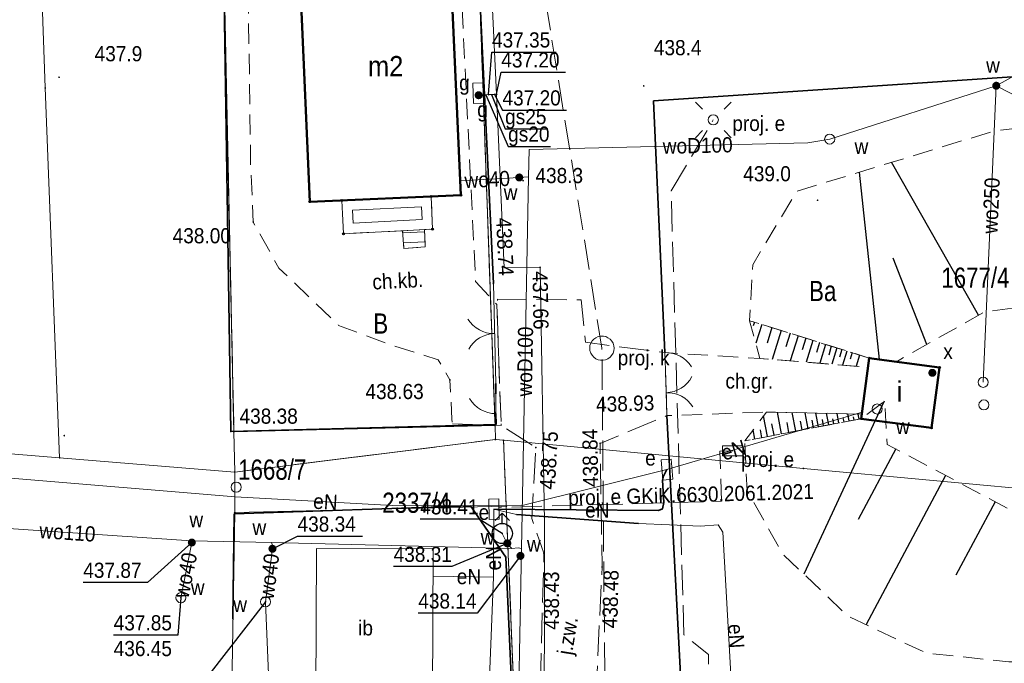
# Model space of a CAD drawing. Header units: metres. Extents: x 7417884 to 7418420, y 5565806 to 5566270.
# Tile 10 of 43: x 7417909 to 7417958, y 5566208 to 5566239. Entities that reach past the tile are written whole.
import ezdxf
from ezdxf.enums import TextEntityAlignment as Align

# ---------------------------------------------------------------- set-up
doc = ezdxf.new("R2010")
doc.units = ezdxf.units.M
for name, pattern in [('1.0_0.5', [1.5, 1, -0.5]), ('1.5_0.5', [2, 1.5, -0.5]), ('219-500', [0]), ('egkk-500', [0]), ('otob_500', [0]), ('otof_500', [0])]:
    doc.linetypes.add(name, pattern=pattern)
for name, color, linetype in [('000 Inne (niezydentyfikowane)', 7, 'Continuous'), ('203-punkt graniczny', 7, 'Continuous'), ('210-oznaczenie konturu użytku gruntowego', 7, 'Continuous'), ('211-numer działki ewidencyjnej', 7, 'Continuous'), ('217-kontur klasyfikacyjny', 7, 'Continuous'), ('218-kontur użytku gruntowego', 7, 'Continuous'), ('219-działka ewidencyjna', 7, 'Continuous'), ('312-budynek ewidencyjny', 7, 'Continuous'), ('312-oznaczenie budynku ewidencyjnego-Atr117', 7, 'Continuous'), ('brama', 7, 'Continuous'), ('chodnik', 7, 'Continuous'), ('chodnik-Atr17', 7, 'Continuous'), ('furtka', 7, 'Continuous'), ('hydrant', 7, 'Continuous'), ('inna budowla', 7, 'Continuous'), ('inna budowla-Atr17', 7, 'Continuous'), ('jezdnia', 7, 'Continuous'), ('jezdnia-Atr17', 7, 'Continuous'), ('komora podziemna - ob. projektowany', 7, 'Continuous'), ('komora podziemna - ob. projektowany-Atr17', 7, 'Continuous'), ('latarnia - ob. projektowany', 7, 'Continuous'), ('latarnia - ob. projektowany-Atr17', 7, 'Continuous'), ('obudowa ochronna przewodu', 7, 'Continuous'), ('ogrodzenie trwałe', 7, 'Continuous'), ('pikieta naturalna', 7, 'Continuous'), ('pikieta naturalna-Atr2', 7, 'Continuous'), ('pikieta sztuczna', 7, 'Continuous'), ('pikieta sztuczna-Atr2', 7, 'Continuous'), ('przewód elektroenergetyczny podziemny', 7, 'Continuous'), ('przewód elektroenergetyczny podziemny - ob. projektowany', 7, 'Continuous'), ('przewód elektroenergetyczny podziemny - ob. projektowany-Atr1', 7, 'Continuous'), ('przewód elektroenergetyczny podziemny-Atr1', 7, 'Continuous'), ('przewód gazowy', 7, 'Continuous'), ('przewód gazowy-Atr1', 7, 'Continuous'), ('przewód kanalizacyjny - ob. projektowany', 7, 'Continuous'), ('przewód wodociągowy', 7, 'Continuous'), ('przewód wodociągowy-Atr1', 7, 'Continuous'), ('Punkt budynku', 7, 'Continuous'), ('rzędna', 7, 'Continuous'), ('rzędna-Atr2', 7, 'Continuous'), ('rzędna-Atr3', 7, 'Continuous'), ('schody w ciągu komunikacyjnym', 7, 'Continuous'), ('skarpa nieumocniona', 7, 'Continuous'), ('szafa elektroenergetyczna lub kontener', 7, 'Continuous'), ('szafa elektroenergetyczna lub kontener - ob. projektowany', 7, 'Continuous'), ('szafa elektroenergetyczna lub kontener - ob. projektowany-Atr17', 7, 'Continuous'), ('szafa elektroenergetyczna lub kontener-Atr17', 7, 'Continuous'), ('szafa gazowa lub kontener', 7, 'Continuous'), ('szafa gazowa lub kontener-Atr17', 7, 'Continuous'), ('słup przewodów napowietrznych', 7, 'Continuous'), ('taras', 7, 'Continuous'), ('urządzenie techniczne sieci niezidentyfikowanej', 7, 'Continuous'), ('urządzenie techniczne sieci niezidentyfikowanej-Atr17', 7, 'Continuous'), ('właz do komory lub kanału - okrągły', 7, 'Continuous'), ('właz do komory lub kanału - okrągły-Atr17', 7, 'Continuous'), ('zasuwa lub zawór', 7, 'Continuous'), ('zasuwa lub zawór-Atr17', 7, 'Continuous')]:
    doc.layers.add(name, color=color, linetype=linetype)
doc.styles.get("Standard").update_dxf_attribs({"font": 'arial.ttf'})
doc.linetypes.add('902-500', pattern='A,3.75,0,[1,ksztalty.shx,S=0.5,R=0,X=0,Y=0],3.75', length=7.5)

# ---------------------------------------------------------------- blocks, each defined once
blk = doc.blocks.new('PUNKTBUD')
at = {"color": 0}
blk.add_circle((0, 0), 0.045, dxfattribs=at)
blk = doc.blocks.new('203')
at = {"linetype": 'Continuous', "lineweight": 0}
h = blk.add_hatch(color=0, dxfattribs=at)
edge = h.paths.add_edge_path()
edge.add_arc((0, 0), 0.045, 0, 360)
blk = doc.blocks.new('OK02')
at = {"color": 0, "linetype": 'Continuous', "lineweight": 0}
for centre, start, end in [((-1.5, 0), 0, 60), ((1.5, 0), 120, 180)]:
    blk.add_arc(centre, 1.5, start, end, dxfattribs=at)
blk = doc.blocks.new('PW01')
at = {"linetype": 'Continuous', "lineweight": 13}
h = blk.add_hatch(color=0, dxfattribs=at)
edge = h.paths.add_edge_path()
edge.add_arc((0, 0), 0.045, 0, 360)
blk = doc.blocks.new('US25')
at = {"linetype": 'Continuous', "lineweight": 0}
h = blk.add_hatch(color=0, dxfattribs=at)
edge = h.paths.add_edge_path()
edge.add_arc((0, 0), 0.2, 0, 360)
blk = doc.blocks.new('US22')
at = {"color": 0, "linetype": 'Continuous', "lineweight": 13}
blk.add_circle((0, 0), 0.25, dxfattribs=at)
blk = doc.blocks.new('US20')
at = {"color": 0, "linetype": 'Continuous', "lineweight": 13}
for p, q in [((-0.5, -0.25), (-0.5, 0.25)), ((-0.5, 0.25), (0.5, 0.25)), ((0.5, -0.25), (0.5, 0.25)), ((-0.5, -0.25), (0.5, -0.25))]:
    blk.add_line(p, q, dxfattribs=at)
blk = doc.blocks.new('US15')
at = {"color": 0, "linetype": 'Continuous', "lineweight": 13}
blk.add_circle((0, 0), 0.25, dxfattribs=at)
blk = doc.blocks.new('SUWH')
at = {"color": 0, "linetype": 'Continuous'}
for p in [(-0.354, 0.646), (0, 0.5), (0.354, 0.646)]:
    blk.add_line(p, (0, 1), dxfattribs=at)
blk.add_circle((0, 0), 0.5, dxfattribs=at)
blk = doc.blocks.new('OK04')
at = {"color": 0, "linetype": 'Continuous', "lineweight": 0}
blk.add_arc((1.5, 0.001), 1.5, 120, 180, dxfattribs=at)
blk = doc.blocks.new('US18')
at = {"color": 0, "linetype": 'Continuous', "lineweight": 13}
for p, q in [((-0.5, -0.25), (-0.5, 0.25)), ((-0.5, 0.25), (0.5, 0.25)), ((0.5, -0.25), (0.5, 0.25)), ((-0.5, -0.25), (0.5, -0.25))]:
    blk.add_line(p, q, dxfattribs=at)
blk = doc.blocks.new('SM01')
at = {"color": 0, "linetype": 'Continuous', "lineweight": 13}
for p, q in [((-0.53, 0.531), (-0.883, 0.884)), ((0.531, 0.531), (0.884, 0.884)), ((-0.53, -0.53), (-0.883, -0.883)), ((0.531, -0.53), (0.884, -0.883))]:
    blk.add_line(p, q, dxfattribs=at)
blk.add_circle((0, 0), 0.25, dxfattribs=at)

msp = doc.modelspace()

# ---------------------------------------------------------------- linework, layer by layer
at = {"layer": '000 Inne (niezydentyfikowane)', "color": 7, "linetype": 'Continuous', "lineweight": 25, "flags": 128}
for points in [[(7417956.52, 5566224.83), (7417952.22, 5566232.4)], [(7417951.62, 5566222.64), (7417950.64, 5566231.92)], [(7417953.96, 5566223.38), (7417952.3, 5566227.65)], [(7417945.44, 5566224.49), (7417945.38, 5566224.3)], [(7417945.8, 5566224.37), (7417945.51, 5566223.44)], [(7417946.3, 5566224.22), (7417946.06, 5566223.45)], [(7417946.76, 5566224.07), (7417946.32, 5566222.64)], [(7417947.2, 5566223.94), (7417946.99, 5566223.27)], [(7417947.6, 5566223.81), (7417947.21, 5566222.57)], [(7417947.98, 5566223.69), (7417947.8, 5566223.11)], [(7417948.33, 5566223.58), (7417947.99, 5566222.51)], [(7417948.66, 5566223.48), (7417948.5, 5566222.98)], [(7417948.96, 5566223.39), (7417948.67, 5566222.45)], [(7417949.24, 5566223.3), (7417949.11, 5566222.86)], [(7417949.51, 5566223.21), (7417949.26, 5566222.41)], [(7417949.76, 5566223.14), (7417949.64, 5566222.76)], [(7417950.01, 5566223.06), (7417949.8, 5566222.36)], [(7417950.27, 5566222.98), (7417950.17, 5566222.66)], [(7417950.64, 5566222.86), (7417950.47, 5566222.31)], [(7417951.86, 5566220.57), (7417947.88, 5566212.01)], [(7417946.09, 5566218.83), (7417945.89, 5566219.85)], [(7417946.78, 5566218.96), (7417946.58, 5566220.03)], [(7417947.48, 5566219.09), (7417947.3, 5566220.01)], [(7417948.09, 5566219.21), (7417947.94, 5566220)], [(7417948.61, 5566219.31), (7417948.48, 5566219.99)], [(7417949.11, 5566219.4), (7417949, 5566219.98)], [(7417949.37, 5566219.45), (7417949.32, 5566219.71)], [(7417949.62, 5566219.5), (7417949.53, 5566219.97)], [(7417949.87, 5566219.55), (7417949.83, 5566219.75)], [(7417950.12, 5566219.6), (7417950.05, 5566219.95)], [(7417950.37, 5566219.64), (7417950.34, 5566219.8)], [(7417950.62, 5566219.69), (7417950.57, 5566219.94)], [(7417946.41, 5566218.89), (7417946.3, 5566219.46)], [(7417947.14, 5566219.03), (7417947.05, 5566219.52)], [(7417947.8, 5566219.15), (7417947.71, 5566219.58)], [(7417948.36, 5566219.26), (7417948.29, 5566219.63)], [(7417948.86, 5566219.36), (7417948.8, 5566219.67)], [(7417945.45, 5566218.7), (7417945.37, 5566219.15)], [(7417945.81, 5566218.77), (7417945.73, 5566219.16)], [(7417952.43, 5566218.21), (7417950.57, 5566214.72)], [(7417954.89, 5566216.9), (7417950.96, 5566209.52)], [(7417957.34, 5566215.6), (7417955.4, 5566211.96)]]:
    msp.add_lwpolyline(points, dxfattribs=at)
at = {"layer": '217-kontur klasyfikacyjny', "color": 92, "linetype": 'egkk-500', "lineweight": 18, "flags": 128}
for points in [[(7417919.68, 5566219.06), (7417919.04, 5566248.46)], [(7417919.72, 5566217.07), (7417919.68, 5566219.06)], [(7417932.62, 5566218.68), (7417919.72, 5566217.07)], [(7417933.02, 5566218.64), (7417932.62, 5566218.68)], [(7417933.16, 5566215.38), (7417933.02, 5566218.64)], [(7417933.75, 5566201.08), (7417933.16, 5566215.38)]]:
    msp.add_lwpolyline(points, dxfattribs=at)
at = {"layer": '218-kontur użytku gruntowego', "color": 3, "linetype": '1.0_0.5', "lineweight": 18, "ltscale": 2, "flags": 128}
for points in [[(7417919.04, 5566248.46), (7417919.68, 5566219.06)], [(7417919.68, 5566219.06), (7417919.04, 5566248.46)], [(7417932.6, 5566219.37), (7417931.83, 5566240.94)], [(7417931.83, 5566240.94), (7417932.6, 5566219.37)], [(7417932.62, 5566218.68), (7417932.6, 5566219.37)], [(7417932.6, 5566219.37), (7417932.62, 5566218.68)], [(7417919.68, 5566219.06), (7417919.72, 5566217.07)], [(7417919.72, 5566217.07), (7417919.68, 5566219.06)], [(7417919.72, 5566217.07), (7417932.62, 5566218.68)], [(7417932.62, 5566218.68), (7417919.72, 5566217.07)], [(7417932.62, 5566218.68), (7417933.02, 5566218.64)], [(7417933.02, 5566218.64), (7417932.62, 5566218.68)], [(7417933.02, 5566218.64), (7417933.16, 5566215.38)], [(7417933.16, 5566215.38), (7417933.02, 5566218.64)], [(7417933.16, 5566215.38), (7417933.75, 5566201.08)], [(7417933.75, 5566201.08), (7417933.16, 5566215.38)]]:
    msp.add_lwpolyline(points, dxfattribs=at)
at = {"layer": '219-działka ewidencyjna', "color": 7, "linetype": '219-500', "lineweight": 18}
for points in [[(7417910.35, 5566236.08), (7417909.359, 5566264.259)], [(7417918.715, 5566264.181), (7417919.68, 5566219.06)]]:
    msp.add_lwpolyline(points, dxfattribs=at)
at = {"layer": '219-działka ewidencyjna', "color": 7, "linetype": '219-500', "lineweight": 18, "flags": 128}
for points in [[(7417931.83, 5566240.94), (7417932.6, 5566219.37)], [(7417910.35, 5566236.08), (7417911.06, 5566217.78)], [(7417919.68, 5566219.06), (7417932.6, 5566219.37)], [(7417932.62, 5566218.68), (7417932.6, 5566219.37)], [(7417911.06, 5566217.78), (7417898.19, 5566218.83)], [(7417919.72, 5566217.07), (7417919.68, 5566219.06)], [(7417919.72, 5566217.07), (7417932.62, 5566218.68)], [(7417932.62, 5566218.68), (7417933.02, 5566218.64)], [(7417947.86, 5566217.25), (7417933.02, 5566218.64)], [(7417933.02, 5566218.64), (7417933.16, 5566215.38)], [(7417919.72, 5566217.07), (7417911.06, 5566217.78)], [(7417919.72, 5566217.07), (7417919.72, 5566215.06)], [(7417960.7, 5566216.06), (7417947.86, 5566217.25)], [(7417919.72, 5566215.06), (7417933.16, 5566215.38)], [(7417933.84, 5566198.84), (7417933.16, 5566215.38)], [(7417919.72, 5566215.06), (7417918.56, 5566146.42)]]:
    msp.add_lwpolyline(points, dxfattribs=at)
at = {"layer": '312-budynek ewidencyjny', "color": 7, "linetype": 'Continuous', "lineweight": 50, "flags": 128}
for points in [[(7417930.44, 5566241.03), (7417930.91, 5566230.77)], [(7417923.44, 5566230.45), (7417922.99, 5566240.63)], [(7417930.91, 5566230.77), (7417923.44, 5566230.45)], [(7417951.12, 5566222.71), (7417950.72, 5566219.71)], [(7417954.59, 5566222.25), (7417951.12, 5566222.71)], [(7417954.19, 5566219.25), (7417954.59, 5566222.25)], [(7417950.72, 5566219.71), (7417954.19, 5566219.25)]]:
    msp.add_lwpolyline(points, dxfattribs=at)
at = {"layer": 'brama', "color": 7, "linetype": 'otob_500', "lineweight": 18, "flags": 128}
for points in [[(7417932.64, 5566221.45), (7417932.52, 5566226.4)], [(7417941.03, 5566222.13), (7417941.11, 5566219.86)]]:
    msp.add_lwpolyline(points, dxfattribs=at)
at = {"layer": 'chodnik', "color": 7, "linetype": '1.0_0.5', "lineweight": 18, "flags": 128}
for points in [[(7417930.49, 5566219.45), (7417932.91, 5566219.38), (7417932.91, 5566219.54), (7417932.84, 5566221.11), (7417932.69, 5566225.36), (7417931.64, 5566226.5), (7417930.9, 5566241.48), (7417928.91, 5566245.34), (7417920.33, 5566244.88), (7417920.51, 5566232.27), (7417920.64, 5566229.44), (7417921.91, 5566227.16), (7417924.86, 5566224.33), (7417927.53, 5566223.33), (7417929.78, 5566222.63), (7417930.37, 5566221.63), (7417930.47, 5566219.69)], [(7417930.44, 5566241.03), (7417930.91, 5566230.77), (7417929.44, 5566230.71), (7417929.51, 5566229.09), (7417929.11, 5566229.07), (7417929.15, 5566228.21), (7417928.09, 5566228.14), (7417928.03, 5566229.01), (7417925.1, 5566228.86), (7417925.02, 5566230.51), (7417923.44, 5566230.45), (7417922.99, 5566240.63), (7417925.16, 5566240.79), (7417925.09, 5566242.32), (7417928.41, 5566242.49), (7417928.48, 5566240.92)], [(7417946.04, 5566220.04), (7417950.75, 5566219.94), (7417951.06, 5566222.26), (7417945.71, 5566222.69), (7417941, 5566222.98), (7417941.03, 5566222.13), (7417941.11, 5566219.86)]]:
    msp.add_lwpolyline(points, close=True, dxfattribs=at)
at = {"layer": 'furtka', "color": 7, "linetype": 'otof_500', "lineweight": 18, "flags": 128}
for points in [[(7417941, 5566222.98), (7417941.03, 5566222.13)], [(7417932.64, 5566219.96), (7417932.64, 5566220.94)]]:
    msp.add_lwpolyline(points, dxfattribs=at)
at = {"layer": 'inna budowla', "color": 7, "linetype": 'Continuous', "lineweight": 18, "flags": 128}
msp.add_lwpolyline([(7417929.51, 5566206.03), (7417929.54, 5566213.27), (7417923.76, 5566213.29), (7417923.73, 5566206.06)], close=True, dxfattribs=at)
at = {"layer": 'jezdnia', "color": 7, "linetype": '1.5_0.5', "lineweight": 18, "flags": 128}
msp.add_lwpolyline([(7418031.82, 5566104.75), (7418023.52, 5566107.01), (7418015.39, 5566109.54), (7418008.66, 5566111.88), (7418000.97, 5566114.35), (7417992.84, 5566116.79), (7417989.14, 5566117.91), (7417983.57, 5566119.74), (7417979.09, 5566121.18), (7417977.38, 5566122.29), (7417977.08, 5566123.65), (7417977.11, 5566124.45), (7417976.67, 5566127.72), (7417973.49, 5566127.79), (7417973.08, 5566124.5), (7417971.88, 5566123.75), (7417970.14, 5566123.74), (7417968.67, 5566123.97), (7417968.55, 5566125.54), (7417962.09, 5566127.5), (7417962.16, 5566125.97), (7417952.02, 5566129.41), (7417947.37, 5566131.38), (7417944.11, 5566133.28), (7417940.94, 5566136.57), (7417937.25, 5566146.15), (7417936.65, 5566153.82), (7417937.17, 5566182.38), (7417937.37, 5566201.25), (7417937.46, 5566203.15), (7417937.9, 5566212.37), (7417937.8, 5566218.49), (7417941.11, 5566219.86), (7417941.03, 5566222.13), (7417941, 5566222.98), (7417937.08, 5566223.49), (7417936.87, 5566225.59), (7417932.73, 5566225.63), (7417932.69, 5566225.36), (7417932.84, 5566221.11), (7417932.91, 5566219.54), (7417932.91, 5566219.38), (7417934.62, 5566218.28), (7417934.42, 5566214.77), (7417935.02, 5566213.05), (7417934.67, 5566200.06), (7417934.36, 5566192.92), (7417933.73, 5566181.99), (7417933.76, 5566167), (7417933.36, 5566144.91), (7417934.47, 5566144.74), (7417935.36, 5566139.31), (7417937.8, 5566135.23), (7417941.71, 5566130.56), (7417945.01, 5566128.01), (7417947.69, 5566127.12), (7417952.01, 5566125.78), (7417960.93, 5566123.11), (7417968.74, 5566120.91), (7417973.05, 5566119.46), (7417982.3, 5566116.53), (7417991.85, 5566113.87), (7417999.84, 5566111.25), (7418006.13, 5566108.97), (7418014.33, 5566106.16), (7418022.98, 5566103.54), (7418031.13, 5566101.12)], close=True, dxfattribs=at)
at = {"layer": 'komora podziemna - ob. projektowany', "color": 34, "linetype": 'Continuous', "lineweight": 18, "flags": 128}
msp.add_lwpolyline([(7417938.49, 5566223.2), (7417938.48, 5566223.07), (7417938.44, 5566222.95), (7417938.37, 5566222.84), (7417938.29, 5566222.75), (7417938.19, 5566222.68), (7417938.07, 5566222.63), (7417937.95, 5566222.6), (7417937.82, 5566222.6), (7417937.7, 5566222.63), (7417937.59, 5566222.68), (7417937.49, 5566222.76), (7417937.4, 5566222.85), (7417937.34, 5566222.96), (7417937.3, 5566223.08), (7417937.29, 5566223.2), (7417937.3, 5566223.33), (7417937.34, 5566223.45), (7417937.41, 5566223.56), (7417937.49, 5566223.65), (7417937.59, 5566223.72), (7417937.71, 5566223.77), (7417937.83, 5566223.8), (7417937.96, 5566223.8), (7417938.08, 5566223.77), (7417938.19, 5566223.72), (7417938.29, 5566223.64), (7417938.38, 5566223.55), (7417938.44, 5566223.44), (7417938.48, 5566223.32)], close=True, dxfattribs=at)
at = {"layer": 'obudowa ochronna przewodu', "color": 7, "linetype": 'Continuous', "lineweight": 35, "flags": 128}
for points in [[(7417932.55, 5566215.23), (7417940.69, 5566215.16), (7417940.88, 5566215.24), (7417940.95, 5566215.56), (7417940.88, 5566216.66), (7417940.93, 5566216.87), (7417941.11, 5566217.19)], [(7417933.66, 5566214.96), (7417939.7, 5566214.53)]]:
    msp.add_lwpolyline(points, dxfattribs=at)
at = {"layer": 'ogrodzenie trwałe', "color": 7, "linetype": '902-500', "lineweight": 35}
for points in [[(7417932.66, 5566219.42), (7417919.53, 5566219.08), (7417919.11, 5566245.79), (7417918.8, 5566264.18)], [(7417930.693, 5566264.08), (7417931.83, 5566240.94), (7417932.52, 5566226.4)]]:
    msp.add_lwpolyline(points, dxfattribs=at)
at = {"layer": 'ogrodzenie trwałe', "color": 7, "linetype": '902-500', "lineweight": 35, "flags": 128}
for points in [[(7417941.11, 5566219.86), (7417941.96, 5566203.61), (7417974.42, 5566205.26), (7417973.88, 5566218.07), (7417972.96, 5566237.62), (7417940.45, 5566235.44), (7417941, 5566222.98)], [(7417932.64, 5566221.45), (7417932.64, 5566220.94)], [(7417932.64, 5566219.96), (7417932.66, 5566219.42)], [(7417933.69, 5566200.36), (7417933.14, 5566212.86), (7417931.38, 5566215.4), (7417919.7, 5566215), (7417919.63, 5566209.79)]]:
    msp.add_lwpolyline(points, dxfattribs=at)
at = {"layer": 'przewód elektroenergetyczny podziemny', "color": 1, "linetype": 'Continuous', "lineweight": 18}
msp.add_lwpolyline([(7417884.855, 5566264.465), (7417885.23, 5566250.01), (7417886.04, 5566218.65), (7417919.75, 5566215.84), (7417927.53, 5566215.41), (7417933.87, 5566215.4), (7417941.11, 5566217.19)], dxfattribs=at)
at = {"layer": 'przewód elektroenergetyczny podziemny', "color": 1, "linetype": 'Continuous', "lineweight": 18, "flags": 128}
for points in [[(7417941.11, 5566217.19), (7417950.76, 5566220.04)], [(7417941.11, 5566217.19), (7417940.93, 5566216.87), (7417940.88, 5566216.66), (7417940.95, 5566215.56), (7417940.88, 5566215.24), (7417940.69, 5566215.16), (7417932.55, 5566215.23)], [(7417932.52, 5566211.87), (7417932.55, 5566215.23)], [(7417944.94, 5566158.3), (7417945.9, 5566181.25), (7417946.93, 5566200.96), (7417946.82, 5566201.36), (7417946.52, 5566201.48), (7417945.12, 5566201.34), (7417944.6, 5566201.52), (7417944.5, 5566201.7), (7417944.48, 5566203.26), (7417944.4, 5566204.7), (7417943.88, 5566214.09), (7417943.64, 5566214.45), (7417942.77, 5566214.39), (7417939.7, 5566214.53), (7417933.66, 5566214.96), (7417932.55, 5566215.23)], [(7417929.52, 5566211.92), (7417932.52, 5566211.87)], [(7417929.28, 5566188.16), (7417931.57, 5566187.86), (7417932.52, 5566211.87)]]:
    msp.add_lwpolyline(points, dxfattribs=at)
at = {"layer": 'przewód elektroenergetyczny podziemny - ob. projektowany', "color": 1, "linetype": '1.5_0.5', "lineweight": 18, "flags": 128}
for points in [[(7418361.24, 5566075.39), (7418360.69, 5566075.39), (7418308.31, 5566075.94), (7418287.44, 5566075.8), (7418255.52, 5566074.64), (7418202.8, 5566072.82), (7418164.99, 5566071.51), (7418149.55, 5566072.5), (7418137.95, 5566074.17), (7418126.54, 5566076.63), (7418097.71, 5566085.19), (7418047.1, 5566100.25), (7417996.53, 5566115.33), (7417962.68, 5566125.79), (7417951.74, 5566131.3), (7417946.52, 5566135.46), (7417943.65, 5566141.73), (7417942.61, 5566148.31), (7417943.11, 5566186.44), (7417943.16, 5566208.03), (7417941.95, 5566209.01), (7417941.31, 5566230.98), (7417943.4, 5566234.5)], [(7417944.36, 5566218.12), (7417943.73, 5566218.1), (7417943.81, 5566215.62), (7417932.8, 5566215.32)]]:
    msp.add_lwpolyline(points, dxfattribs=at)
at = {"layer": 'przewód gazowy', "color": 52, "linetype": 'Continuous', "lineweight": 18}
msp.add_lwpolyline([(7417934.54, 5566141.1), (7417934.7, 5566162.24), (7417934.91, 5566182.03), (7417935.03, 5566201.53), (7417935.05, 5566214.59), (7417934.83, 5566227.2), (7417933.06, 5566227.17), (7417932.68, 5566235.77), (7417932.36, 5566242.44), (7417938.5, 5566242.63), (7417944.84, 5566242.8), (7417944.77, 5566251.15), (7417944.448, 5566263.964)], dxfattribs=at)
at = {"layer": 'przewód gazowy', "color": 52, "linetype": 'Continuous', "lineweight": 18, "flags": 128}
for points in [[(7417932.68, 5566235.77), (7417932.58, 5566235.76)], [(7417932.28, 5566235.75), (7417931.79, 5566235.72)], [(7417932.58, 5566235.76), (7417932.28, 5566235.75)]]:
    msp.add_lwpolyline(points, dxfattribs=at)
at = {"layer": 'przewód gazowy-Atr1', "color": 40, "flags": 128}
for points in [[(7417932.15, 5566235.74), (7417933.25, 5566233.19), (7417935.353, 5566233.19)], [(7417932.42, 5566235.75), (7417933.1, 5566234.05), (7417935.209, 5566234.05)]]:
    msp.add_lwpolyline(points, dxfattribs=at)
at = {"layer": 'przewód kanalizacyjny - ob. projektowany', "color": 34, "linetype": '1.5_0.5', "lineweight": 18, "flags": 128}
msp.add_lwpolyline([(7417933.82, 5566248.31), (7417937.89, 5566223.2), (7417938.21, 5566185.55)], dxfattribs=at)
at = {"layer": 'przewód wodociągowy', "color": 5, "linetype": 'Continuous', "lineweight": 18, "flags": 128}
for points in [[(7417959.95, 5566237.61), (7417957.4, 5566236.19)], [(7417957.4, 5566236.19), (7417949.16, 5566233.55), (7417948.08, 5566233.36), (7417934.29, 5566233.03), (7417934.26, 5566231.68), (7417933.91, 5566213.28)], [(7417956.75, 5566221.51), (7417957.4, 5566236.19)], [(7417934.26, 5566231.68), (7417933.8, 5566231.65), (7417930.87, 5566231.48)], [(7417933.43, 5566213.29), (7417933.21, 5566213.54), (7417932.96, 5566214.03)], [(7417917.59, 5566213.67), (7417917.6, 5566213.58), (7417917.06, 5566210.85)], [(7417921.25, 5566210.65), (7417921.59, 5566213.27), (7417921.56, 5566213.58)], [(7417922.04, 5566191.62), (7417921.25, 5566210.65)]]:
    msp.add_lwpolyline(points, dxfattribs=at)
at = {"layer": 'przewód wodociągowy', "color": 5, "linetype": 'Continuous', "lineweight": 18}
for points in [[(7418400.674, 5566078.364), (7418361.81, 5566080.17), (7418311.47, 5566078.35), (7418266.99, 5566078.53), (7418199.46, 5566077.73), (7418172.41, 5566078.38), (7418138.51, 5566080.55), (7418125.06, 5566082.93), (7418079.46, 5566124.09), (7418042.41, 5566157.9), (7418022.66, 5566177.08), (7418002.17, 5566196.69), (7417986.04, 5566214.2), (7417974, 5566228.06), (7417958.84, 5566235.45), (7417957.4, 5566236.19)], [(7417933.91, 5566213.28), (7417933.75, 5566213.32), (7417933.43, 5566213.29), (7417921.56, 5566213.58), (7417917.59, 5566213.67), (7417885.01, 5566215.86), (7417884.646, 5566225.99)], [(7417885.369, 5566143.116), (7417900.08, 5566142.28), (7417920.58, 5566140.24), (7417925.43, 5566139.91), (7417931.47, 5566139.8), (7417932.4, 5566161.17), (7417933.16, 5566171.97), (7417933.69, 5566202.17), (7417933.91, 5566213.28)]]:
    msp.add_lwpolyline(points, dxfattribs=at)
at = {"layer": 'rzędna-Atr2', "color": 7, "flags": 128}
for points in [[(7417932.28, 5566235.75), (7417932.45, 5566237.85), (7417935.628, 5566237.85)], [(7417932.68, 5566235.77), (7417932.91, 5566236.86), (7417936.083, 5566236.86)], [(7417932.58, 5566235.76), (7417932.97, 5566234.98), (7417936.143, 5566234.98)], [(7417932.96, 5566214.03), (7417931.82, 5566214.74), (7417928.903, 5566214.74)], [(7417921.59, 5566213.27), (7417922.83, 5566213.89), (7417926.04, 5566213.89)], [(7417917.6, 5566213.58), (7417915.41, 5566211.6), (7417912.227, 5566211.6)], [(7417933.21, 5566213.54), (7417930.47, 5566212.39), (7417927.584, 5566212.39)], [(7417933.86, 5566212.92), (7417931.72, 5566210.08), (7417928.803, 5566210.08)], [(7417917.06, 5566210.85), (7417916.91, 5566209), (7417913.732, 5566209)], [(7417921.25, 5566210.65), (7417917.47, 5566205.78), (7417914.292, 5566205.78)]]:
    msp.add_lwpolyline(points, dxfattribs=at)
at = {"layer": 'schody w ciągu komunikacyjnym', "color": 7, "linetype": 'Continuous', "lineweight": 18, "flags": 128}
msp.add_lwpolyline([(7417928.03, 5566229.01), (7417928.09, 5566228.14), (7417929.15, 5566228.21), (7417929.11, 5566229.07)], close=True, dxfattribs=at)
for points in [[(7417929.115, 5566228.959), (7417928.037, 5566228.909)], [(7417929.138, 5566228.46), (7417928.071, 5566228.41)]]:
    msp.add_lwpolyline(points, dxfattribs=at)
at = {"layer": 'skarpa nieumocniona', "color": 7, "linetype": '1.0_0.5', "lineweight": 18, "flags": 128}
for points in [[(7417950.72, 5566219.71), (7417944.96, 5566218.61), (7417945.07, 5566216.16), (7417946.85, 5566212.99), (7417950.05, 5566209.95), (7417953.93, 5566208.11), (7417958.02, 5566207.68), (7417962.82, 5566207.68), (7417969.37, 5566212.69), (7417973.88, 5566218.02), (7417972.86, 5566229.63), (7417963.3, 5566234.67), (7417957.3, 5566233.95), (7417947.54, 5566230.97), (7417945.35, 5566227.33), (7417945.2, 5566224.56), (7417951.12, 5566222.71), (7417952.46, 5566222.53), (7417956.78, 5566224.98), (7417961.13, 5566225.59), (7417964.23, 5566222.81), (7417964.26, 5566218.7), (7417958.11, 5566215.19), (7417952, 5566218.44), (7417951.89, 5566220.59)], [(7417950.72, 5566219.71), (7417944.96, 5566218.61), (7417945.07, 5566216.16), (7417946.85, 5566212.99), (7417950.05, 5566209.95), (7417953.93, 5566208.11), (7417958.02, 5566207.68), (7417962.82, 5566207.68), (7417969.37, 5566212.69), (7417973.88, 5566218.02), (7417972.86, 5566229.63), (7417963.3, 5566234.67), (7417957.3, 5566233.95), (7417947.54, 5566230.97), (7417945.35, 5566227.33), (7417945.2, 5566224.56), (7417951.12, 5566222.71), (7417952.46, 5566222.53), (7417956.78, 5566224.98), (7417961.13, 5566225.59), (7417964.23, 5566222.81), (7417964.26, 5566218.7), (7417958.11, 5566215.19), (7417952, 5566218.44), (7417951.89, 5566220.59)], [(7417951.12, 5566222.71), (7417945.2, 5566224.56), (7417945.71, 5566222.69), (7417951.06, 5566222.26)], [(7417951.12, 5566222.71), (7417945.2, 5566224.56), (7417945.71, 5566222.69), (7417951.06, 5566222.26)], [(7417950.72, 5566219.71), (7417950.75, 5566219.94), (7417946.04, 5566220.04), (7417944.96, 5566218.61)], [(7417950.72, 5566219.71), (7417950.75, 5566219.94), (7417946.04, 5566220.04), (7417944.96, 5566218.61)]]:
    msp.add_lwpolyline(points, close=True, dxfattribs=at)
at = {"layer": 'taras', "color": 0, "lineweight": 18}
for p, q in [((7417925.02, 5566230.51), (7417929.44, 5566230.71)), ((7417925.1, 5566228.86), (7417925.02, 5566230.51)), ((7417929.44, 5566230.71), (7417929.51, 5566229.09)), ((7417925.543, 5566230.033), (7417928.962, 5566230.188)), ((7417925.575, 5566229.385), (7417925.543, 5566230.033)), ((7417928.962, 5566230.188), (7417928.989, 5566229.563)), ((7417928.989, 5566229.563), (7417925.575, 5566229.385)), ((7417929.51, 5566229.09), (7417925.1, 5566228.86))]:
    msp.add_line(p, q, dxfattribs=at)

# ---------------------------------------------------------------- block references
at = {"layer": '203-punkt graniczny', "color": 7, "linetype": 'Continuous', "lineweight": 18}
for p in [(7417910.35, 5566236.08), (7417932.6, 5566219.37), (7417919.68, 5566219.06), (7417932.62, 5566218.68), (7417933.02, 5566218.64), (7417911.06, 5566217.78), (7417947.86, 5566217.25), (7417919.72, 5566217.07), (7417933.16, 5566215.38), (7417919.72, 5566215.06)]:
    msp.add_blockref('203', p, dxfattribs=at)
at = {"layer": 'brama', "color": 7, "linetype": 'Continuous', "lineweight": 18}
for p, rotation in [((7417932.58, 5566223.925), 91.389), ((7417941.07, 5566220.995), 272.018)]:
    msp.add_blockref('OK02', p, dxfattribs=dict(at, rotation=rotation))
at = {"layer": 'furtka', "color": 7, "linetype": 'Continuous', "lineweight": 18}
for p, rotation in [((7417941, 5566222.98), 272.021), ((7417932.64, 5566219.96), 90)]:
    msp.add_blockref('OK04', p, dxfattribs=dict(at, rotation=rotation))
at = {"layer": 'hydrant', "color": 5, "linetype": 'Continuous', "lineweight": 18}
msp.add_blockref('SUWH', (7417932.96, 5566214.03), dxfattribs=at)
at = {"layer": 'latarnia - ob. projektowany', "color": 7, "linetype": 'Continuous', "lineweight": 18}
msp.add_blockref('SM01', (7417943.4, 5566234.5), dxfattribs=at)
at = {"layer": 'pikieta naturalna', "color": 7, "linetype": 'Continuous', "lineweight": 13}
for p in [(7417911.03, 5566236.61), (7417939.96, 5566236.18), (7417933.99, 5566231.49), (7417948.56, 5566230.52), (7417911.29, 5566218.87)]:
    msp.add_blockref('PW01', p, dxfattribs=at)
at = {"layer": 'pikieta sztuczna', "color": 7, "linetype": 'Continuous', "lineweight": 13}
for p in [(7417920.64, 5566229.44), (7417932.52, 5566226.4), (7417930.37, 5566221.63), (7417941.11, 5566219.86), (7417919.53, 5566219.08), (7417934.62, 5566218.28), (7417937.8, 5566218.49), (7417935.02, 5566213.05), (7417937.9, 5566212.37)]:
    msp.add_blockref('PW01', p, dxfattribs=at)
at = {"layer": 'Punkt budynku', "color": 5, "linetype": 'Continuous', "lineweight": 18}
for p in [(7417923.44, 5566230.45), (7417925.02, 5566230.51), (7417929.44, 5566230.71), (7417930.91, 5566230.77), (7417929.51, 5566229.09), (7417925.1, 5566228.86), (7417951.12, 5566222.71), (7417954.59, 5566222.25), (7417950.72, 5566219.71), (7417954.19, 5566219.25)]:
    msp.add_blockref('PUNKTBUD', p, dxfattribs=at)
at = {"layer": 'rzędna', "color": 52, "linetype": 'Continuous', "lineweight": 18}
for p in [(7417932.28, 5566235.75), (7417932.58, 5566235.76), (7417932.68, 5566235.77), (7417934.83, 5566227.2)]:
    msp.add_blockref('PW01', p, dxfattribs=at)
at = {"layer": 'rzędna', "color": 5, "linetype": 'Continuous', "lineweight": 18}
for p in [(7417932.96, 5566214.03), (7417933.86, 5566212.92), (7417917.06, 5566210.85), (7417921.25, 5566210.65)]:
    msp.add_blockref('PW01', p, dxfattribs=at)
for p, rotation in [((7417917.6, 5566213.58), 354.382), ((7417933.21, 5566213.54), 0.191), ((7417921.59, 5566213.27), 359.2)]:
    msp.add_blockref('PW01', p, dxfattribs=dict(at, rotation=rotation))
at = {"layer": 'szafa elektroenergetyczna lub kontener', "color": 1, "linetype": 'Continuous', "lineweight": 18}
for p, rotation in [((7417941.11, 5566217.19), 274.474), ((7417932.55, 5566215.23), 271.361)]:
    msp.add_blockref('US18', p, dxfattribs=dict(at, rotation=rotation))
at = {"layer": 'szafa elektroenergetyczna lub kontener - ob. projektowany', "color": 1, "linetype": 'Continuous', "lineweight": 18}
msp.add_blockref('US18', (7417944.36, 5566218.12), dxfattribs=at)
at = {"layer": 'szafa gazowa lub kontener', "color": 52, "linetype": 'Continuous', "lineweight": 18, "rotation": 271.759}
msp.add_blockref('US20', (7417931.77, 5566235.82), dxfattribs=at)
at = {"layer": 'słup przewodów napowietrznych', "color": 7, "linetype": 'Continuous', "lineweight": 18}
msp.add_blockref('US15', (7417919.79, 5566216.32), dxfattribs=at)
at = {"layer": 'urządzenie techniczne sieci niezidentyfikowanej', "color": 7, "linetype": 'Continuous', "lineweight": 18, "rotation": 350.987}
msp.add_blockref('US25', (7417954.24, 5566221.98), dxfattribs=at)
at = {"layer": 'właz do komory lub kanału - okrągły', "color": 7, "linetype": 'Continuous', "lineweight": 18}
for p in [(7417949.16, 5566233.55), (7417956.75, 5566221.51), (7417951.51, 5566220.19), (7417956.79, 5566220.39), (7417917.06, 5566210.85), (7417921.25, 5566210.65)]:
    msp.add_blockref('US22', p, dxfattribs=at)
at = {"layer": 'zasuwa lub zawór', "color": 5, "linetype": 'Continuous', "lineweight": 18}
for p, rotation in [((7417957.4, 5566236.19), 352.907), ((7417933.8, 5566231.65), 359.416), ((7417917.6, 5566213.58), 354.382), ((7417921.59, 5566213.27), 359.2), ((7417933.21, 5566213.54), 0.191)]:
    msp.add_blockref('US25', p, dxfattribs=dict(at, rotation=rotation))
at = {"layer": 'zasuwa lub zawór', "color": 52, "linetype": 'Continuous', "lineweight": 18}
msp.add_blockref('US25', (7417931.79, 5566235.72), dxfattribs=at)
at = {"layer": 'zasuwa lub zawór', "color": 5, "linetype": 'Continuous', "lineweight": 18}
msp.add_blockref('US25', (7417933.86, 5566212.92), dxfattribs=at)

# ---------------------------------------------------------------- texts
at = {"layer": '210-oznaczenie konturu użytku gruntowego', "color": 3, "linetype": 'Continuous', "lineweight": 18, "width": 0.79}
for s, p in [('Ba', (7417948.14, 5566225.53)), ('B', (7417926.58, 5566223.92))]:
    msp.add_text(s, height=1, dxfattribs=at).set_placement(p)
at = {"layer": '211-numer działki ewidencyjnej', "color": 7, "linetype": 'Continuous', "lineweight": 18, "width": 0.79}
for s, p in [('1677/4', (7417954.68, 5566227.19)), ('1668/7', (7417919.89, 5566217.69)), ('2337/4', (7417927.02, 5566216.05))]:
    msp.add_text(s, height=1, dxfattribs=at).set_placement(p, align=Align.TOP_LEFT)
at = {"layer": '312-oznaczenie budynku ewidencyjnego-Atr117', "color": 7, "width": 0.9}
msp.add_text('m2', height=1, dxfattribs=at).set_placement((7417927.19, 5566237.16), align=Align.MIDDLE_CENTER)
msp.add_text('i', height=1, dxfattribs=at).set_placement((7417952.47, 5566220.56))
at = {"layer": 'chodnik-Atr17', "color": 7, "width": 0.9}
msp.add_text('ch.kb.', height=0.75, rotation=2.93, dxfattribs=at).set_placement((7417926.55, 5566226.1))
msp.add_text('ch.gr.', height=0.75, dxfattribs=at).set_placement((7417944, 5566221.2))
at = {"layer": 'inna budowla-Atr17', "color": 7, "width": 0.9}
msp.add_text('ib', height=0.75, dxfattribs=at).set_placement((7417925.83, 5566208.98))
at = {"layer": 'jezdnia-Atr17', "color": 7, "width": 0.9}
msp.add_text('j.zw.', height=0.75, rotation=80.918, dxfattribs=at).set_placement((7417936.41, 5566207.98))
at = {"layer": 'komora podziemna - ob. projektowany-Atr17', "color": 7, "width": 0.9}
msp.add_text('proj. k', height=0.75, dxfattribs=at).set_placement((7417938.67, 5566222.35))
at = {"layer": 'latarnia - ob. projektowany-Atr17', "color": 7, "width": 0.9}
msp.add_text('proj. e', height=0.75, dxfattribs=at).set_placement((7417944.34, 5566233.95))
at = {"layer": 'pikieta naturalna-Atr2', "color": 7, "width": 0.9}
for s, p in [('438.4', (7417940.46, 5566237.7)), ('437.9', (7417912.79, 5566237.4)), ('438.3', (7417934.6, 5566231.37)), ('439.0', (7417944.88, 5566231.46))]:
    msp.add_text(s, height=0.75, dxfattribs=at).set_placement(p)
at = {"layer": 'pikieta sztuczna-Atr2', "color": 7, "width": 0.9}
for s, rotation, p in [('438.74', 272.716, (7417933.4, 5566229.68)), ('438.75', 86.738, (7417934.81, 5566216.23)), ('438.84', 90.936, (7417936.96, 5566216.32))]:
    msp.add_text(s, height=0.75, rotation=rotation, dxfattribs=at).set_placement(p, align=Align.TOP_LEFT)
for s, p in [('438.00', (7417916.65, 5566228.39)), ('438.63', (7417926.19, 5566220.68)), ('438.38', (7417919.96, 5566219.46))]:
    msp.add_text(s, height=0.75, dxfattribs=at).set_placement(p)
for s, rotation, p in [('438.93', 1.746, (7417937.61, 5566220.04)), ('438.43', 89.713, (7417935.76, 5566209.26)), ('438.48', 88.549, (7417938.65, 5566209.33))]:
    msp.add_text(s, height=0.75, rotation=rotation, dxfattribs=at).set_placement(p)
at = {"layer": 'przewód elektroenergetyczny podziemny - ob. projektowany-Atr1', "color": 1, "width": 0.9}
msp.add_text('proj. e GKiK.6630.2061.2021', height=0.75, rotation=1.561, dxfattribs=at).set_placement((7417936.23, 5566215.41))
at = {"layer": 'przewód elektroenergetyczny podziemny-Atr1', "color": 1, "width": 0.9}
for rotation, p in [(16.333, (7417943.82, 5566217.99)), (356.763, (7417923.61, 5566215.63)), (359.507, (7417937.06, 5566215.19)), (89.489, (7417932.52, 5566212.2)), (359.045, (7417930.71, 5566211.9))]:
    msp.add_text('eN', height=0.75, rotation=rotation, dxfattribs=at).set_placement(p, align=Align.MIDDLE_LEFT)
msp.add_text('eN', height=0.75, rotation=273.17, dxfattribs=at).set_placement((7417944.13, 5566209.53))
at = {"layer": 'przewód gazowy-Atr1', "color": 40, "width": 0.9}
for s, p in [('gs25', (7417933.1, 5566234.058)), ('gs20', (7417933.25, 5566233.198))]:
    msp.add_text(s, height=0.75, dxfattribs=at).set_placement(p, align=Align.BOTTOM_LEFT)
at = {"layer": 'przewód wodociągowy-Atr1', "color": 5, "width": 0.9}
for s, rotation, p in [('woD100', 1.371, (7417940.9, 5566233.19)), ('wo40', 3.125, (7417931.09, 5566231.49)), ('wo250', 87.388, (7417957.08, 5566228.87)), ('woD100', 88.91, (7417934.05, 5566220.81)), ('wo110', 356.089, (7417910.06, 5566214.18)), ('wo40', 78.609, (7417917.06, 5566210.86)), ('wo40', 82.606, (7417921.27, 5566210.79))]:
    msp.add_text(s, height=0.75, rotation=rotation, dxfattribs=at).set_placement(p, align=Align.MIDDLE_LEFT)
at = {"layer": 'rzędna-Atr2', "color": 40, "width": 0.9}
for s, p in [('437.35', (7417932.45, 5566237.857)), ('437.20', (7417932.91, 5566236.868)), ('437.20', (7417932.97, 5566234.988))]:
    msp.add_text(s, height=0.75, dxfattribs=at).set_placement(p, align=Align.BOTTOM_LEFT)
msp.add_text('437.66', height=0.75, rotation=270.999, dxfattribs=at).set_placement((7417934.83, 5566227.01), align=Align.MIDDLE_LEFT)
at = {"layer": 'rzędna-Atr2', "color": 5, "width": 0.9}
for s, p in [('438.41', (7417928.903, 5566214.748)), ('438.34', (7417922.83, 5566213.897)), ('438.31', (7417927.584, 5566212.397)), ('437.87', (7417912.227, 5566211.607)), ('438.14', (7417928.803, 5566210.088)), ('437.85', (7417913.732, 5566209.008))]:
    msp.add_text(s, height=0.75, dxfattribs=at).set_placement(p, align=Align.BOTTOM_LEFT)
at = {"layer": 'rzędna-Atr3', "color": 5, "width": 0.9}
msp.add_text('436.45', height=0.75, dxfattribs=at).set_placement((7417913.732, 5566207.732), align=Align.BOTTOM_LEFT)
at = {"layer": 'szafa elektroenergetyczna lub kontener - ob. projektowany-Atr17', "color": 1, "width": 0.9}
msp.add_text('proj. e', height=0.75, dxfattribs=at).set_placement((7417944.78, 5566217.32))
at = {"layer": 'szafa elektroenergetyczna lub kontener-Atr17', "color": 1, "width": 0.9}
for p in [(7417940.03, 5566217.39), (7417931.79, 5566214.7)]:
    msp.add_text('e', height=0.75, dxfattribs=at).set_placement(p)
at = {"layer": 'szafa gazowa lub kontener-Atr17', "color": 52, "width": 0.9}
msp.add_text('g', height=0.75, dxfattribs=at).set_placement((7417931.09, 5566236.34), align=Align.MIDDLE_CENTER)
at = {"layer": 'urządzenie techniczne sieci niezidentyfikowanej-Atr17', "color": 7, "width": 0.9}
msp.add_text('x', height=0.75, dxfattribs=at).set_placement((7417954.78, 5566222.66))
at = {"layer": 'właz do komory lub kanału - okrągły-Atr17', "color": 7, "width": 0.9}
for p in [(7417950.39, 5566232.81), (7417952.44, 5566218.95), (7417917.55, 5566210.99), (7417919.65, 5566210.14)]:
    msp.add_text('w', height=0.75, dxfattribs=at).set_placement(p)
at = {"layer": 'zasuwa lub zawór-Atr17', "color": 5, "width": 0.9}
for p in [(7417956.9, 5566236.83), (7417933.03, 5566230.54), (7417917.48, 5566214.34), (7417920.6, 5566213.95), (7417931.89, 5566213.47), (7417934.18, 5566213.13)]:
    msp.add_text('w', height=0.75, dxfattribs=at).set_placement(p)
at = {"layer": 'zasuwa lub zawór-Atr17', "color": 52, "width": 0.9}
msp.add_text('g', height=0.75, dxfattribs=at).set_placement((7417931.72, 5566234.64))

doc.saveas('drawing.dxf')
